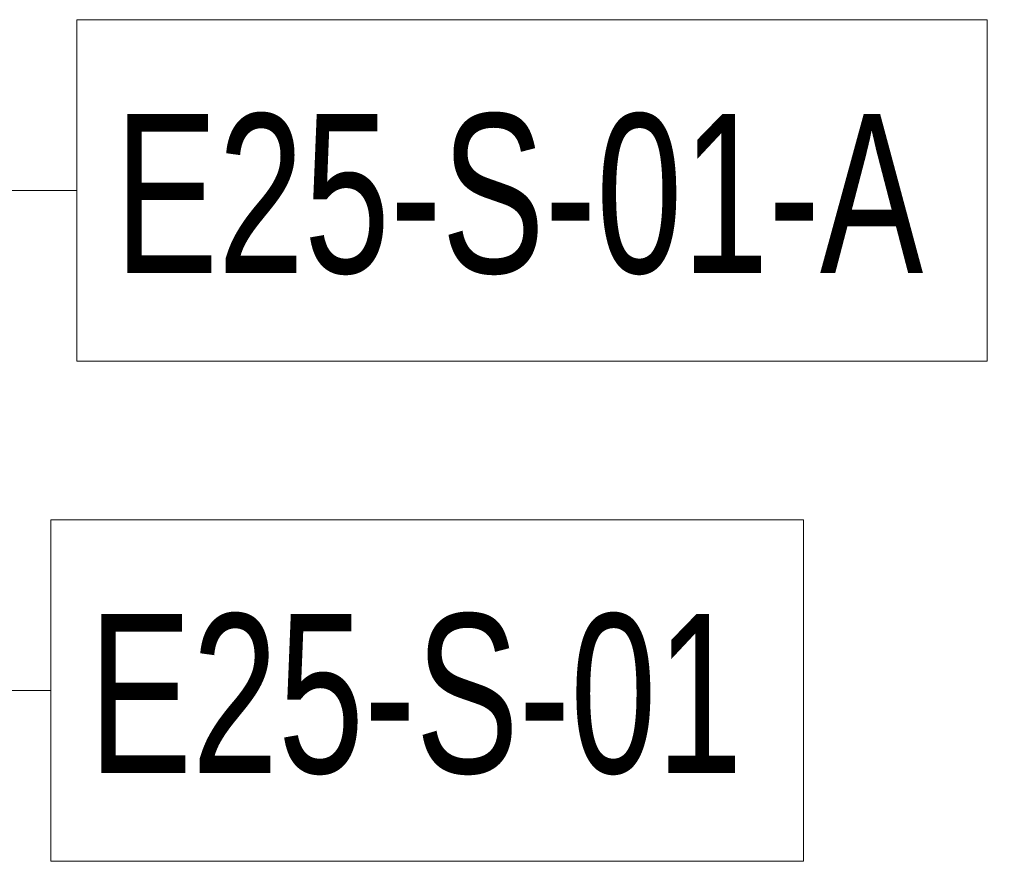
# Model space of a CAD drawing. Header units: centimetres. Extents: x 6036 to 22185, y 5782 to 11383.
# Tile 113 of 256: x 13405 to 13795, y 6755 to 7089. Entities that reach past the tile are written whole.
import ezdxf

# ---------------------------------------------------------------- set-up
doc = ezdxf.new("R2010")
doc.units = ezdxf.units.CM
doc.layers.add('A-ANNO-KEYN', color=231, linetype='Continuous', lineweight=9)
doc.styles.add('Arial Narrow', font='ARIALN.TTF', dxfattribs={"width": 0.85, "height": 63})

msp = doc.modelspace()

# ---------------------------------------------------------------- linework, layer by layer
at = {"layer": 'A-ANNO-KEYN'}
for p, q in [((13295.85, 7021.13), (13427.84, 7021.13)), ((12940.58, 6823.04), (13417.57, 6823.04))]:
    msp.add_line(p, q, dxfattribs=at)
at = {"layer": 'A-ANNO-KEYN', "flags": 128}
for points in [[(13427.84, 7088.78), (13788.58, 7088.78), (13788.58, 6953.48), (13427.84, 6953.48)], [(13417.57, 6890.69), (13715.83, 6890.69), (13715.83, 6755.39), (13417.57, 6755.39)]]:
    msp.add_lwpolyline(points, close=True, dxfattribs=at)

# ---------------------------------------------------------------- texts
at = {"layer": 'A-ANNO-KEYN', "char_height": 63, "attachment_point": 1, "style": 'Arial Narrow'}
for s, insert, width in [('E25-S-01-A', (13442.84, 7051.45), 398.6391), ('E25-S-01', (13432.57, 6853.36), 322.9999)]:
    msp.add_mtext(s, dxfattribs=dict(at, insert=insert, width=width))

doc.saveas('drawing.dxf')
